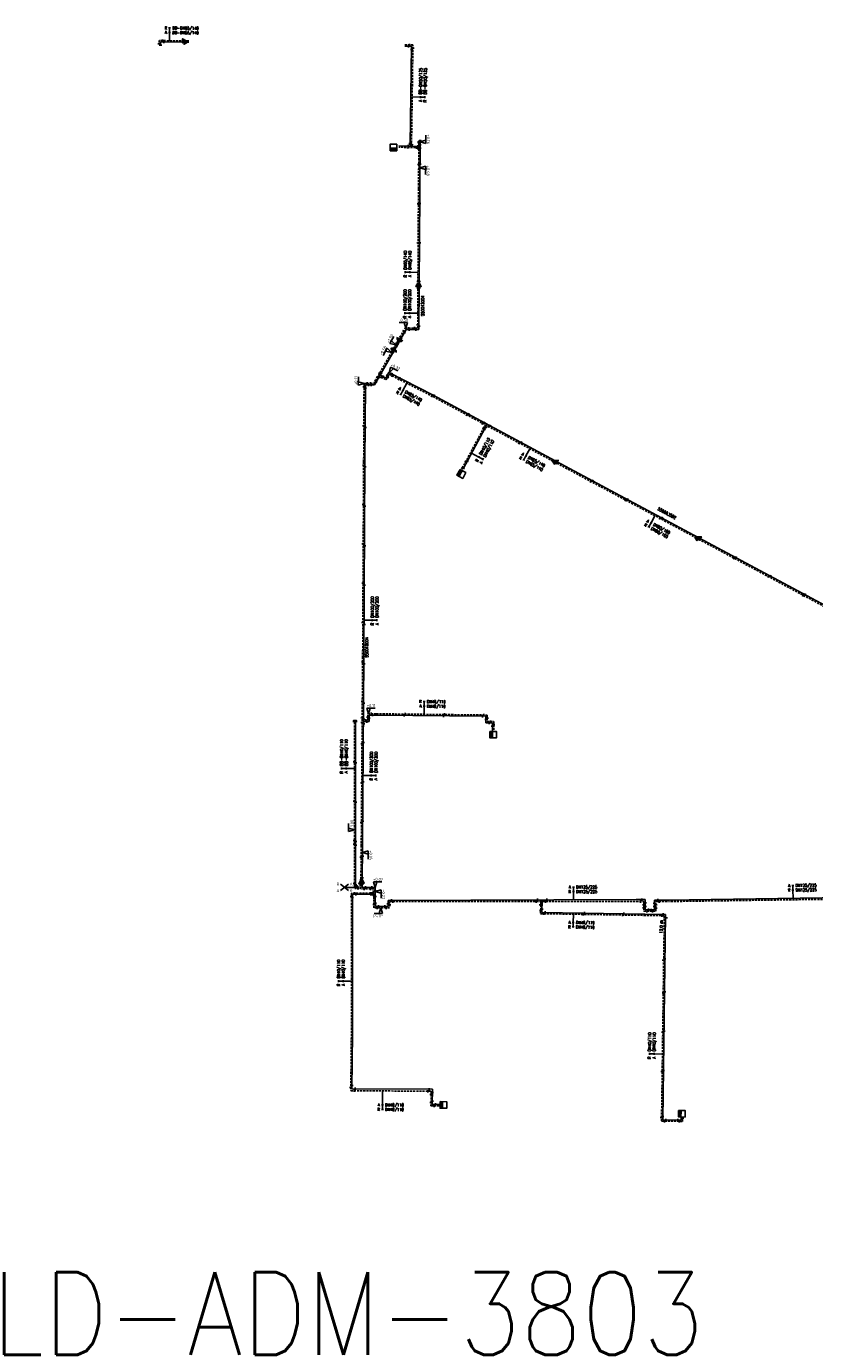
# Model space of a CAD drawing. Header units: millimetres. Extents: x 0 to 118862798, y 0 to 490252104.
# Tile 2 of 12: x 114685750 to 114926250, y 489214347 to 489616690. Entities that reach past the tile are written whole.
import ezdxf
from ezdxf.enums import TextEntityAlignment as Align

# ---------------------------------------------------------------- set-up
doc = ezdxf.new("R2010")
doc.units = ezdxf.units.MM
doc.header["$LTSCALE"] = 200
doc.linetypes.add('HIDDEN2', pattern=[4.7625, 3.175, -1.5875])
for name, color, linetype in [('LD-I-lekdetectiecode', 7, 'Continuous'), ('WW-C-kastWM', 7, 'Continuous'), ('WW-C-mof', 7, 'Continuous'), ('WW-C-VERLOOP', 7, 'Continuous'), ('WW-C-zbocht', 7, 'Continuous'), ('WW-I-diam', 7, 'Continuous'), ('WW-I-info', 7, 'Continuous'), ('WW-I-leidingkruis', 7, 'Continuous'), ('WW-I-NAP', 7, 'Continuous'), ('WW-L-aanvoer', 3, 'Continuous'), ('WW-L-retour', 3, 'HIDDEN2')]:
    doc.layers.add(name, color=color, linetype=linetype)
doc.styles.add('DIN17', font='ROMANS.SHX', dxfattribs={"width": 0.9})
doc.styles.add('ISOCP', font='ISOCP.SHX')

# ---------------------------------------------------------------- blocks, each defined once
blk = doc.blocks.new('LR-mof')
at = {"color": 0, "linetype": 'ByBlock', "lineweight": -2}
blk.add_line((0, -0.75), (0, 0.75), dxfattribs=at)
blk = doc.blocks.new('LR-DIAB2')
at = {"color": 0, "linetype": 'Continuous', "lineweight": -3}
blk.add_line((0, 5), (0, 7.8), dxfattribs=at)
at = {"color": 0, "lineweight": -3}
blk.add_line((0, 0), (0, 5), dxfattribs=at)
for points in [[(0.61, 7.8), (0, 7.8), (-0.61, 7.8)], [(0.61, 5), (0, 5), (-0.61, 5)]]:
    blk.add_lwpolyline(points, dxfattribs=at)
at = {"color": 1, "lineweight": -3, "style": 'DIN17', "width": 0.9}
for tag, p in [('*1', (-1.61, 7.8)), ('*2', (-1.61, 5.02))]:
    blk.add_attdef(tag, text='', height=1.8, dxfattribs=at).set_placement(p, align=Align.MIDDLE_RIGHT)
for tag, p in [('*11', (1.61, 7.8)), ('*12', (1.61, 5))]:
    blk.add_attdef(tag, text='', height=1.8, dxfattribs=at).set_placement(p, align=Align.MIDDLE_LEFT)
blk = doc.blocks.new('LR-ldkruis')
at = {"color": 0, "linetype": 'ByBlock', "lineweight": -2}
for p, q in [((2.5, 2), (-2.5, -2)), ((-2.5, 2), (2.5, -2))]:
    blk.add_line(p, q, dxfattribs=at)
at = {"color": 0, "linetype": 'ByBlock', "lineweight": -2, "style": 'ISOCP'}
for tag, p in [('*1', (-4, 2)), ('*3', (4, 2)), ('*2', (-4, -2)), ('*4', (4, -2))]:
    blk.add_attdef(tag, text='', height=1.8, dxfattribs=at).set_placement(p, align=Align.MIDDLE)
blk = doc.blocks.new('LR-VERL')
at = {"color": 0, "linetype": 'ByBlock', "lineweight": -2}
blk.add_lwpolyline([(1.08, 0), (-1.08, -1.25), (-1.08, 1.25)], close=True, dxfattribs=at)
blk = doc.blocks.new('LR-DIAO2')
at = {"color": 0, "lineweight": -3}
blk.add_line((0, 0), (0, -5), dxfattribs=at)
at = {"color": 0, "linetype": 'Continuous', "lineweight": -3}
blk.add_line((0, -5), (0, -7.8), dxfattribs=at)
at = {"color": 0, "lineweight": -3}
for points in [[(0.61, -5), (0, -5), (-0.61, -5)], [(0.61, -7.8), (0, -7.8), (-0.61, -7.8)]]:
    blk.add_lwpolyline(points, dxfattribs=at)
at = {"color": 1, "lineweight": -3, "style": 'DIN17', "width": 0.9}
for tag, p in [('*1', (-1.61, -5)), ('*2', (-1.61, -7.78))]:
    blk.add_attdef(tag, text='', height=1.8, dxfattribs=at).set_placement(p, align=Align.MIDDLE_RIGHT)
for tag, p in [('*11', (1.61, -5)), ('*12', (1.61, -7.8))]:
    blk.add_attdef(tag, text='', height=1.8, dxfattribs=at).set_placement(p, align=Align.MIDDLE_LEFT)
blk = doc.blocks.new('LR-smof')
at = {"color": 0, "linetype": 'ByBlock', "lineweight": -2}
blk.add_lwpolyline([(1, 0.5), (0, 0.5), (0, -0.5), (1, -0.5)], dxfattribs=at)
blk = doc.blocks.new('LR-zbocht')
at = {"color": 0, "linetype": 'ByBlock', "lineweight": -2}
blk.add_arc((1.5, 0), 1.5, 90, 270, dxfattribs=at)
blk = doc.blocks.new('nap2')
at = {"color": 0, "linetype": 'Continuous', "lineweight": -3}
for p, q in [((1, 3.5), (-4, 3.5)), ((-1, 3.5), (0, 0)), ((1, 3.5), (0, 0))]:
    blk.add_line(p, q, dxfattribs=at)
at = {"color": 0, "linetype": 'Continuous', "lineweight": -3, "style": 'ISOCP'}
for tag, p in [('*2', (-4, 1.5)), ('*1', (-1.5, 5))]:
    blk.add_attdef(tag, text='', height=1.8, dxfattribs=at).set_placement(p, align=Align.MIDDLE)
blk = doc.blocks.new('nap1')
at = {"color": 0, "linetype": 'Continuous', "lineweight": -3}
for p, q in [((-1, 3.5), (0, 0)), ((-1, 3.5), (4, 3.5)), ((1, 3.5), (0, 0))]:
    blk.add_line(p, q, dxfattribs=at)
at = {"color": 0, "linetype": 'Continuous', "lineweight": -3, "style": 'ISOCP'}
for tag, p in [('*1', (1.7, 5)), ('*2', (4, 1.5))]:
    blk.add_attdef(tag, text='', height=1.8, dxfattribs=at).set_placement(p, align=Align.MIDDLE)
blk = doc.blocks.new('LR-kastWM')
at = {"color": 0, "linetype": 'ByBlock', "lineweight": -3}
blk.add_lwpolyline([(-2, 2), (2, 2), (2, -2), (-2, -2)], close=True, dxfattribs=at)
at = {"color": 0}
blk.add_solid([(-2, -2), (0, -2), (-2, 2), (0, 2)], dxfattribs=at)
at = {"color": 7, "linetype": 'ByBlock', "lineweight": -3, "style": 'DIN17', "width": 0.7}
for tag, p in [('*1', (0, 5)), ('*2', (0, -5))]:
    blk.add_attdef(tag, text='', height=2.5, dxfattribs=at).set_placement(p, align=Align.MIDDLE)
at = {"color": 0, "linetype": 'ByBlock', "lineweight": -2, "style": 'DIN17', "width": 0.3, "flags": 1}
for tag, p in [('OCODE', (4.5, 1.25)), ('NCODE', (9.5, 1.25)), ('BC', (14.5, 1.25)), ('RK', (19.5, 1.25)), ('ST', (4.5, -1.25)), ('VCODE', (9.5, -1.25)), ('NIVO', (14.5, -1.25)), ('IMM', (19.5, -1.25))]:
    blk.add_attdef(tag, text='', height=1.8, dxfattribs=at).set_placement(p, align=Align.MIDDLE)
blk = doc.blocks.new('LR-hyp')
at = {"color": 7, "linetype": 'ByBlock', "lineweight": -3, "style": 'DIN17', "width": 0.9}
blk.add_attdef('*1', text='', height=1.8, dxfattribs=at).set_placement((0, 0), align=Align.MIDDLE)
at = {"color": 7, "linetype": 'ByBlock', "lineweight": -2, "style": 'DIN17', "width": 0.9, "flags": 1}
blk.add_attdef('*2', text='', height=1.8, dxfattribs=at).set_placement((0, -5), align=Align.MIDDLE)

msp = doc.modelspace()

# ---------------------------------------------------------------- linework, layer by layer
at = {"layer": 'WW-I-diam', "lineweight": -3}
msp.add_line((114794410, 489292022), (114794397, 489290278), dxfattribs=at)
at = {"layer": 'WW-I-info', "lineweight": -3}
msp.add_line((114782820, 489354105), (114786019, 489354109), dxfattribs=at)
at = {"layer": 'WW-L-aanvoer', "lineweight": -3}
for p, q in [((114726678, 489611977), (114726655, 489610977)), ((114734405, 489611884), (114726678, 489611977)), ((114735269, 489611874), (114734405, 489611884)), ((114803303, 489610645), (114801243, 489610658)), ((114802880, 489580664), (114803303, 489610645)), ((114847089, 489484182), (114809861, 489504183)), ((114826336, 489495332), (114819132, 489481923)), ((114847283, 489484078), (114847089, 489484182)), ((114890731, 489460830), (114847283, 489484078)), ((114890925, 489460726), (114890731, 489460830)), ((114944070, 489432216), (114890925, 489460726)), ((114792543, 489406666), (114825958, 489406283)), ((114825958, 489406283), (114825958, 489404268)), ((114786209, 489353919), (114786209, 489405036)), ((114825958, 489404268), (114827958, 489404268)), ((114827958, 489404268), (114827958, 489401794)), ((114787209, 489353919), (114786209, 489353919)), ((114843088, 489350275), (114843025, 489346458)), ((114874554, 489350369), (114874534, 489347243)), ((114877394, 489347225), (114877416, 489350234)), ((114877416, 489350234), (114881736, 489350206)), ((114843025, 489346458), (114880766, 489345831)), ((114874534, 489347243), (114877394, 489347225)), ((114880766, 489345831), (114879916, 489283195)), ((114809630, 489292509), (114809585, 489287878)), ((114809585, 489287878), (114811959, 489287862)), ((114879916, 489283195), (114885558, 489283119)), ((114885558, 489283118), (114885565, 489283978))]:
    msp.add_line(p, q, dxfattribs=at)
at = {"layer": 'WW-L-aanvoer'}
for p, q in [((114805874, 489580072), (114799363, 489580215)), ((114805774, 489567333), (114805888, 489581929)), ((114805770, 489565542), (114805774, 489567333)), ((114805617, 489537934), (114805770, 489565542)), ((114805541, 489524235), (114805617, 489537934)), ((114791992, 489507368), (114801577, 489524229)), ((114801577, 489524229), (114805541, 489524235)), ((114795386, 489509425), (114796288, 489511105)), ((114796288, 489511105), (114809861, 489504183)), ((114789054, 489483938), (114789175, 489507377)), ((114789175, 489507377), (114791992, 489507368)), ((114793682, 489510341), (114795386, 489509425)), ((114788743, 489424179), (114789054, 489483938)), ((114788333, 489367689), (114788743, 489424179)), ((114790302, 489404683), (114790304, 489406666)), ((114790304, 489406666), (114792543, 489406666)), ((114788602, 489404682), (114790302, 489404683)), ((114788241, 489355935), (114788339, 489366724)), ((114788339, 489366724), (114788333, 489367689)), ((114788224, 489354082), (114788241, 489355935)), ((114792200, 489354071), (114788224, 489354082)), ((114792217, 489350645), (114792200, 489354071)), ((114785209, 489351986), (114785209, 489309494)), ((114792210, 489351999), (114785228, 489351986)), ((114792229, 489348299), (114792217, 489350645)), ((114796152, 489350119), (114796137, 489348267)), ((114796152, 489350119), (114871924, 489350370)), ((114871831, 489350370), (114874554, 489350369)), ((114955340, 489351255), (114881155, 489350211)), ((114796137, 489348267), (114792229, 489348299)), ((114785209, 489309494), (114785027, 489292693)), ((114785027, 489292693), (114809630, 489292509))]:
    msp.add_line(p, q, dxfattribs=at)
at = {"layer": 'WW-L-retour', "lineweight": -3}
for p, q in [((114726307, 489612361), (114726283, 489611361)), ((114733960, 489612269), (114726307, 489612361)), ((114735273, 489612254), (114733960, 489612269)), ((114803689, 489611022), (114801249, 489611038)), ((114803254, 489580290), (114803689, 489611022)), ((114846460, 489484066), (114809505, 489503939)), ((114825816, 489495167), (114818639, 489481809)), ((114846683, 489483947), (114846460, 489484066)), ((114890176, 489460674), (114846683, 489483947)), ((114890542, 489460478), (114890176, 489460674)), ((114943525, 489432054), (114890542, 489460478)), ((114792543, 489407046), (114826338, 489406658)), ((114826338, 489406658), (114826338, 489404648)), ((114785829, 489354299), (114785829, 489405036)), ((114826338, 489404648), (114828338, 489404648)), ((114828338, 489404648), (114828338, 489401794)), ((114786829, 489354299), (114785829, 489354299)), ((114842699, 489349681), (114842639, 489346084)), ((114842639, 489346084), (114880381, 489345457)), ((114874125, 489349769), (114874106, 489346821)), ((114874106, 489346821), (114877816, 489346797)), ((114877816, 489346797), (114877838, 489349807)), ((114877838, 489349807), (114881733, 489349781)), ((114880381, 489345457), (114879531, 489282820)), ((114809244, 489291912), (114809201, 489287500)), ((114809201, 489287500), (114811956, 489287482)), ((114879531, 489282820), (114885935, 489282733)), ((114885935, 489282733), (114885945, 489283975))]:
    msp.add_line(p, q, dxfattribs=at)
at = {"layer": 'WW-L-retour'}
for p, q in [((114805491, 489579700), (114799355, 489579835)), ((114805393, 489567252), (114805505, 489581527)), ((114805370, 489565545), (114805393, 489567252)), ((114805216, 489537881), (114805370, 489565545)), ((114805143, 489524634), (114805216, 489537881)), ((114791760, 489507769), (114801344, 489524629)), ((114801344, 489524629), (114805143, 489524634)), ((114788654, 489483940), (114788777, 489507778)), ((114788777, 489507778), (114791760, 489507769)), ((114793142, 489510201), (114795541, 489508910)), ((114795541, 489508910), (114796447, 489510597)), ((114796447, 489510597), (114809505, 489503939)), ((114788343, 489424182), (114788654, 489483940)), ((114787933, 489367629), (114788343, 489424182)), ((114789923, 489405063), (114789924, 489407046)), ((114789924, 489407046), (114792543, 489407046)), ((114788205, 489405061), (114789923, 489405063)), ((114787814, 489355737), (114787914, 489366728)), ((114787914, 489366728), (114787933, 489367629)), ((114787795, 489353658), (114787814, 489355737)), ((114784912, 489352286), (114784910, 489309342)), ((114791783, 489352297), (114784931, 489352286)), ((114791777, 489353648), (114787795, 489353658)), ((114791792, 489350643), (114791777, 489353648)), ((114791806, 489347877), (114791792, 489350643)), ((114955342, 489350830), (114881758, 489349786)), ((114796559, 489347839), (114791806, 489347877)), ((114796575, 489349810), (114796559, 489347839)), ((114796575, 489349810), (114871924, 489349770)), ((114871831, 489349770), (114874125, 489349769)), ((114784910, 489309342), (114784727, 489292094)), ((114784727, 489292094), (114809244, 489291912))]:
    msp.add_line(p, q, dxfattribs=at)

# ---------------------------------------------------------------- block references
at = {"layer": 'LD-I-lekdetectiecode', "linetype": 'Continuous'}
ref = msp.add_blockref('LR-hyp', (114779363, 489224128), dxfattribs=dict(at, xscale=14000, yscale=14000, zscale=14000))
ref.add_attrib('*1', 'LD-ADM-3803', dxfattribs={"layer": '0', "color": 0, "linetype": 'ByBlock', "lineweight": -3, "height": 25200, "style": 'DIN17', "width": 0.9}).set_placement((114779363, 489224128), align=Align.MIDDLE)
at = {"layer": 'WW-C-kastWM', "linetype": 'Continuous'}
for p, xscale, yscale, zscale, rotation in [((114797749, 489579772), 499.9999999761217, 499.9999999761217, 499.9999999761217, 89.64720026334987), ((114818475, 489480187), 499.9999999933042, 499.9999999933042, 499.9999999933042, 331.7524477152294), ((114812999, 489287746), 500.0000000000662, 500.0000000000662, 500.0000000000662, 359.82575576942), ((114885735, 489285077), 499.9999999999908, 499.9999999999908, 499.9999999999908, 359.5532802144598)]:
    msp.add_blockref('LR-kastWM', p, dxfattribs=dict(at, xscale=xscale, yscale=yscale, zscale=zscale, rotation=rotation))
at = {"layer": 'WW-C-kastWM', "linetype": 'Continuous', "xscale": 500, "yscale": 500, "zscale": 500}
msp.add_blockref('LR-kastWM', (114828187, 489400668), dxfattribs=at)
at = {"layer": 'WW-C-mof', "lineweight": -3}
for p, xscale, yscale, zscale, rotation in [((114726283, 489611361), 500, 500, 500, 268.6592662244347), ((114727678, 489611965), 500, 500, 500, 359.3147774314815), ((114733960, 489612269), 499.9999999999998, 499.9999999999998, 499.9999999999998, 359.3148), ((114734405, 489611884), 499.9999999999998, 499.9999999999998, 499.9999999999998, 359.3148), ((114726655, 489610977), 500, 500, 500, 268.6592662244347), ((114803289, 489609645), 500.0000000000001, 500.0000000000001, 500.0000000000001, 269.1904313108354), ((114803674, 489610023), 500.0000000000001, 500.0000000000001, 500.0000000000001, 269.1904313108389), ((114824936, 489495641), 500.0000000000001, 500.0000000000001, 500.0000000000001, 331.7313206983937), ((114825455, 489495805), 499.9999999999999, 499.9999999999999, 499.9999999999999, 331.7524477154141), ((114826697, 489494693), 500.0000000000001, 500.0000000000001, 500.0000000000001, 331.7313206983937), ((114827217, 489494859), 499.9999999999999, 499.9999999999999, 499.9999999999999, 331.7524477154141), ((114825343, 489494286), 500, 500, 500, 241.7504205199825), ((114825863, 489494451), 500, 500, 500, 241.7504205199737), ((114846677, 489483934), 500, 500, 500, 151.8488), ((114847279, 489484071), 500.0000000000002, 500.0000000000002, 500.0000000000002, 151.85), ((114890176, 489460673), 500.0000000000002, 500.0000000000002, 500.0000000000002, 151.85), ((114890934, 489460743), 500, 500, 500, 151.7881), ((114824958, 489406294), 500, 500, 500, 179.3430042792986), ((114825338, 489406670), 499.9999999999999, 499.9999999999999, 499.9999999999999, 179.3430042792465), ((114825958, 489405283), 500, 500, 500, 269.9999999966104), ((114826338, 489405658), 500, 500, 500, 269.999999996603), ((114826958, 489404268), 500, 500, 500, 180), ((114827338, 489404648), 500, 500, 500, 180), ((114827958, 489403268), 500, 500, 500, 270), ((114828338, 489403648), 500, 500, 500, 270), ((114785829, 489355299), 500, 500, 500, 89.99999999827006), ((114786209, 489354919), 500, 500, 500, 89.99999999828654), ((114784931, 489351290), 499.9999999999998, 499.9999999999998, 499.9999999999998, 269.9971105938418), ((114785228, 489350990), 500, 500, 500, 269.9999999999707), ((114785931, 489352282), 500.0000000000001, 500.0000000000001, 500.0000000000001, 359.5618643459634), ((114786228, 489351982), 499.9999999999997, 499.9999999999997, 499.9999999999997, 359.5618643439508), ((114790892, 489351998), 500, 500, 500, 180.1025447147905), ((114791272, 489352298), 500.0000000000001, 500.0000000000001, 500.0000000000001, 180.0942462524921), ((114841316, 489349789), 499.9999999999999, 499.9999999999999, 499.9999999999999, 359.9703811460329), ((114841706, 489350382), 500, 500, 500, 359.9708304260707), ((114844116, 489349787), 499.9999999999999, 499.9999999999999, 499.9999999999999, 359.9703811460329), ((114844506, 489350381), 500, 500, 500, 359.9708304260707), ((114873125, 489349769), 499.9999999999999, 499.9999999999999, 499.9999999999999, 179.9713611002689), ((114873554, 489350369), 499.9999999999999, 499.9999999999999, 499.9999999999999, 179.9715521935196), ((114878416, 489350228), 500.0000000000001, 500.0000000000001, 500.0000000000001, 359.6268280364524), ((114878838, 489349800), 499.9999999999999, 499.9999999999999, 499.9999999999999, 359.6268280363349), ((114842606, 489348788), 500.0000000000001, 500.0000000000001, 500.0000000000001, 269.0485127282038), ((114842655, 489347084), 500.0000000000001, 500.0000000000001, 500.0000000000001, 89.04851272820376), ((114842996, 489349382), 499.9999999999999, 499.9999999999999, 499.9999999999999, 269.0485127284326), ((114843042, 489347458), 499.9999999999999, 499.9999999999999, 499.9999999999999, 89.04851272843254), ((114843639, 489346068), 499.9999999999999, 499.9999999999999, 499.9999999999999, 359.0485127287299), ((114844025, 489346441), 500, 500, 500, 359.0485127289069), ((114855609, 489345869), 499.9999999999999, 499.9999999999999, 499.9999999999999, 179.0485127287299), ((114855994, 489346242), 500, 500, 500, 179.048512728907), ((114867607, 489345670), 499.9999999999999, 499.9999999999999, 499.9999999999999, 179.0485127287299), ((114867993, 489346043), 500, 500, 500, 179.048512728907), ((114874112, 489347821), 500, 500, 500, 89.6268280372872), ((114874119, 489348769), 500.0000000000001, 500.0000000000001, 500.0000000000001, 269.6268280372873), ((114874540, 489348243), 500, 500, 500, 89.62682803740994), ((114874547, 489349369), 500, 500, 500, 269.6268280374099), ((114875106, 489346815), 500.0000000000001, 500.0000000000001, 500.0000000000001, 359.6268280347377), ((114875534, 489347237), 500, 500, 500, 359.6268280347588), ((114876394, 489347231), 500, 500, 500, 179.6268280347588), ((114876816, 489346803), 500.0000000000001, 500.0000000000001, 500.0000000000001, 179.6268280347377), ((114877401, 489348225), 499.9999999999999, 499.9999999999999, 499.9999999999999, 89.5734884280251), ((114877409, 489349234), 499.9999999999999, 499.9999999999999, 499.9999999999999, 269.5734884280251), ((114877823, 489347797), 500, 500, 500, 89.5734884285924), ((114877831, 489348807), 500, 500, 500, 269.5734884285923), ((114879606, 489345470), 499.9999999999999, 499.9999999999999, 499.9999999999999, 179.0485127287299), ((114879991, 489345844), 500, 500, 500, 179.048512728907), ((114880592, 489344454), 499.9999999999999, 499.9999999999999, 499.9999999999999, 269.2220812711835), ((114880977, 489344827), 499.9999999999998, 499.9999999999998, 499.9999999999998, 269.2220812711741), ((114880135, 489331897), 499.9999999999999, 499.9999999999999, 499.9999999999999, 269.2220812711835), ((114880520, 489332271), 499.9999999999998, 499.9999999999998, 499.9999999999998, 269.2220812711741), ((114880061, 489321900), 499.9999999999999, 499.9999999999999, 499.9999999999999, 269.2220812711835), ((114880446, 489322274), 499.9999999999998, 499.9999999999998, 499.9999999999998, 269.2220812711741), ((114879898, 489309901), 499.9999999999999, 499.9999999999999, 499.9999999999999, 269.2220812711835), ((114880283, 489310275), 499.9999999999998, 499.9999999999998, 499.9999999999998, 269.2220812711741), ((114879735, 489297902), 499.9999999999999, 499.9999999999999, 499.9999999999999, 269.2220812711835), ((114880120, 489298276), 499.9999999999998, 499.9999999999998, 499.9999999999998, 269.2220812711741), ((114785038, 489293692), 500.0000000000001, 500.0000000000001, 500.0000000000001, 89.37850437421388), ((114784738, 489293094), 500.0000000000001, 500.0000000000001, 500.0000000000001, 89.39168136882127), ((114785727, 489292087), 499.9999999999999, 499.9999999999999, 499.9999999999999, 359.5734884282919), ((114786027, 489292685), 499.9999999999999, 499.9999999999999, 499.9999999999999, 359.5723616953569), ((114808245, 489291919), 500.0000000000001, 500.0000000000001, 500.0000000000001, 179.5734884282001), ((114808630, 489292516), 500, 500, 500, 179.572361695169), ((114809235, 489290912), 500, 500, 500, 269.4340940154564), ((114809621, 489291509), 500, 500, 500, 269.4340940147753), ((114809211, 489288500), 500, 500, 500, 89.43409401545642), ((114809595, 489288878), 500, 500, 500, 89.4340940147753), ((114810201, 489287493), 500.0000000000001, 500.0000000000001, 500.0000000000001, 359.6196215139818), ((114810585, 489287871), 500.0000000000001, 500.0000000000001, 500.0000000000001, 359.6196215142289), ((114879483, 489283901), 499.9999999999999, 499.9999999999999, 499.9999999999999, 269.2220812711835), ((114879868, 489284275), 499.9999999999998, 499.9999999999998, 499.9999999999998, 269.2220812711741), ((114880468, 489282807), 499.9999999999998, 499.9999999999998, 499.9999999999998, 359.2220812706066), ((114880854, 489283182), 500.0000000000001, 500.0000000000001, 500.0000000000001, 359.2220812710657), ((114884559, 489283132), 500, 500, 500, 179.2252916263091), ((114884936, 489282747), 499.9999999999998, 499.9999999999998, 499.9999999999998, 179.2229777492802), ((114885943, 489283733), 500, 500, 500, 89.55328021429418)]:
    msp.add_blockref('LR-mof', p, dxfattribs=dict(at, xscale=xscale, yscale=yscale, zscale=zscale, rotation=rotation))
at = {"layer": 'WW-C-mof'}
for p, xscale, yscale, zscale, rotation in [((114727307, 489612349), 500, 500, 500, 359.3147774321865), ((114802689, 489611029), 500, 500, 500, 179.6472002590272), ((114802303, 489610651), 500, 500, 500, 179.647200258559), ((114804821, 489579715), 499.9999999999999, 499.9999999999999, 499.9999999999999, 178.7428518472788), ((114805487, 489579200), 500, 500, 500, 89.55145979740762), ((114805495, 489580200), 500, 500, 500, 89.55145979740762), ((114805204, 489580087), 500.0000000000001, 500.0000000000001, 500.0000000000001, 178.7428518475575), ((114805870, 489579572), 500, 500, 500, 89.55145979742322), ((114805878, 489580572), 500, 500, 500, 89.55145979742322), ((114805622, 489538934), 500.0000000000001, 500.0000000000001, 500.0000000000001, 89.68230000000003), ((114805212, 489536881), 500.0000000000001, 500.0000000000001, 500.0000000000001, 89.68230000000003), ((114805223, 489538881), 500.0000000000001, 500.0000000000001, 500.0000000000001, 89.68230000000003), ((114805611, 489536934), 500.0000000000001, 500.0000000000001, 500.0000000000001, 89.68230000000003), ((114800849, 489523760), 500, 500, 500, 240.3840996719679), ((114801082, 489523360), 500, 500, 500, 240.3840996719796), ((114802344, 489524630), 500, 500, 500, 0.07700199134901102), ((114802577, 489524231), 499.9999999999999, 499.9999999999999, 499.9999999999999, 0.077001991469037), ((114804143, 489524633), 500, 500, 500, 180.077001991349), ((114804541, 489524233), 499.9999999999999, 499.9999999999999, 499.9999999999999, 180.077001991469), ((114805149, 489525634), 499.9999999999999, 499.9999999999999, 499.9999999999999, 89.68225272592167), ((114805546, 489525235), 499.9999999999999, 499.9999999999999, 499.9999999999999, 89.68225272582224), ((114793488, 489510809), 500.0000000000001, 500.0000000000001, 500.0000000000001, 60.38409967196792), ((114794028, 489510950), 500.0000000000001, 500.0000000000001, 500.0000000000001, 60.38409967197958), ((114797179, 489510651), 500.0000000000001, 500.0000000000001, 500.0000000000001, 332.9804333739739), ((114788772, 489506778), 500, 500, 500, 269.7031277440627), ((114789777, 489507775), 500.0000000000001, 500.0000000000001, 500.0000000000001, 359.8228011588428), ((114790175, 489507374), 500, 500, 500, 359.8228011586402), ((114790760, 489507772), 500.0000000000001, 500.0000000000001, 500.0000000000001, 179.8228011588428), ((114790992, 489507371), 500, 500, 500, 179.8228011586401), ((114792254, 489508638), 500.0000000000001, 500.0000000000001, 500.0000000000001, 60.38409967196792), ((114792486, 489508238), 500.0000000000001, 500.0000000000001, 500.0000000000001, 60.38409967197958), ((114792796, 489509592), 500.0000000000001, 500.0000000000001, 500.0000000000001, 60.38409967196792), ((114793336, 489509733), 500.0000000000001, 500.0000000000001, 500.0000000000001, 60.38409967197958), ((114794023, 489509727), 500, 500, 500, 331.7317015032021), ((114794563, 489509868), 499.9999999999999, 499.9999999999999, 499.9999999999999, 331.7317015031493), ((114795815, 489510224), 499.9999999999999, 499.9999999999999, 499.9999999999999, 241.7649173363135), ((114795974, 489509716), 500, 500, 500, 241.7649173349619), ((114797338, 489510143), 499.9999999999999, 499.9999999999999, 499.9999999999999, 332.980433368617), ((114789170, 489506377), 500.0000000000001, 500.0000000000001, 500.0000000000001, 269.7031277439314), ((114790924, 489407046), 500, 500, 500, 359.9999335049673), ((114791304, 489406666), 500, 500, 500, 359.999933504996), ((114788199, 489404361), 500, 500, 500, 89.58431289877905), ((114788210, 489405761), 500, 500, 500, 89.58431289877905), ((114788597, 489403982), 500.0000000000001, 500.0000000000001, 500.0000000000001, 89.5843128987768), ((114788607, 489405381), 500.0000000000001, 500.0000000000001, 500.0000000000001, 89.5843128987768), ((114789205, 489405062), 500, 500, 500, 0.047396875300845), ((114789923, 489406046), 499.9999999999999, 499.9999999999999, 499.9999999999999, 269.9599163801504), ((114789602, 489404682), 500.0000000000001, 500.0000000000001, 500.0000000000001, 0.047396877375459), ((114790303, 489405666), 499.9999999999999, 499.9999999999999, 499.9999999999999, 269.9599163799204), ((114786209, 489353919), 500, 500, 500, 180), ((114787804, 489354658), 500.0000000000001, 500.0000000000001, 500.0000000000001, 89.47894503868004), ((114787820, 489356413), 500.0000000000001, 500.0000000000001, 500.0000000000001, 89.4789), ((114788233, 489355082), 499.9999999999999, 499.9999999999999, 499.9999999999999, 89.47894503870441), ((114788795, 489353656), 500, 500, 500, 359.8451554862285), ((114789224, 489354079), 500.0000000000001, 500.0000000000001, 500.0000000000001, 359.8451554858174), ((114790777, 489353650), 500, 500, 500, 179.8451554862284), ((114791200, 489354074), 500.0000000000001, 500.0000000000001, 500.0000000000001, 179.8451554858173), ((114790783, 489352296), 500, 500, 500, 180.0942462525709), ((114791210, 489351997), 500, 500, 500, 180.102544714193), ((114791780, 489352997), 500, 500, 500, 270.2853771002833), ((114791787, 489351597), 500, 500, 500, 270.2853771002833), ((114792205, 489353071), 500.0000000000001, 500.0000000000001, 500.0000000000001, 270.2853770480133), ((114792206, 489352699), 500.0000000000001, 500.0000000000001, 500.0000000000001, 270.2853770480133), ((114792213, 489351299), 500.0000000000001, 500.0000000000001, 500.0000000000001, 270.2853770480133), ((114797152, 489350123), 499.9999999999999, 499.9999999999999, 499.9999999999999, 0.1896302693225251), ((114797575, 489349809), 500, 500, 500, 359.9695726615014), ((114791801, 489348877), 499.9999999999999, 499.9999999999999, 499.9999999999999, 90.29208920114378), ((114792224, 489349299), 500, 500, 500, 90.29208920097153), ((114792806, 489347869), 500, 500, 500, 359.533357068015), ((114793229, 489348291), 499.9999999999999, 499.9999999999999, 499.9999999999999, 359.5333570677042), ((114795137, 489348275), 499.9999999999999, 499.9999999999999, 499.9999999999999, 179.5333570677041), ((114795559, 489347847), 500, 500, 500, 179.533357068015), ((114796144, 489349119), 499.9999999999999, 499.9999999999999, 499.9999999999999, 269.5333570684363), ((114796567, 489348810), 500, 500, 500, 269.5333570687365)]:
    msp.add_blockref('LR-mof', p, dxfattribs=dict(at, xscale=xscale, yscale=yscale, zscale=zscale, rotation=rotation))
at = {"layer": 'WW-C-mof', "linetype": 'Continuous'}
for name, p, xscale, yscale, zscale, rotation in [('LR-mof', (114802190, 489579773), 499.9999999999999, 499.9999999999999, 499.9999999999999, 358.7429), ('LR-mof', (114802195, 489580153), 499.9999999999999, 499.9999999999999, 499.9999999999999, 358.7429), ('LR-smof', (114802880, 489580664), 500, 500, 500, 89.1904), ('LR-smof', (114803254, 489580290), 500, 500, 500, 89.1904), ('LR-smof', (114805505, 489581527), 500.0000000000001, 500.0000000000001, 500.0000000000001, 269.5515), ('LR-smof', (114805888, 489581929), 500.0000000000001, 500.0000000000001, 500.0000000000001, 269.5515), ('LR-mof', (114805451, 489574572), 500.0000000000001, 500.0000000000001, 500.0000000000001, 89.5515), ('LR-mof', (114805832, 489574685), 500.0000000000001, 500.0000000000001, 500.0000000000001, 89.5515), ('LR-mof', (114805354, 489562602), 500.0000000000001, 500.0000000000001, 500.0000000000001, 89.68230000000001), ('LR-mof', (114805754, 489562701), 500.0000000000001, 500.0000000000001, 500.0000000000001, 89.68230000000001), ('LR-mof', (114805287, 489550627), 500.0000000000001, 500.0000000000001, 500.0000000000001, 89.68230000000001), ('LR-mof', (114805687, 489550664), 500.0000000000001, 500.0000000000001, 500.0000000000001, 89.68230000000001), ('LR-mof', (114798361, 489519382), 500.0000000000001, 500.0000000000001, 500.0000000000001, 60.3841), ('LR-mof', (114798684, 489519134), 500.0000000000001, 500.0000000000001, 500.0000000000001, 60.3841), ('LR-mof', (114798710, 489519995), 500.0000000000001, 500.0000000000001, 500.0000000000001, 60.3841), ('LR-mof', (114799084, 489519844), 500.0000000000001, 500.0000000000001, 500.0000000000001, 60.3841), ('LR-mof', (114799785, 489521887), 500.0000000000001, 500.0000000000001, 500.0000000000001, 60.3841), ('LR-mof', (114800053, 489521549), 500.0000000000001, 500.0000000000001, 500.0000000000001, 60.3841), ('LR-mof', (114797358, 489517617), 500.0000000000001, 500.0000000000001, 500.0000000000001, 60.3841), ('LR-mof', (114797675, 489517365), 500.0000000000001, 500.0000000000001, 500.0000000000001, 60.3841), ('LR-mof', (114799353, 489509116), 499.9999999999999, 499.9999999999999, 499.9999999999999, 332.9804), ('LR-mof', (114799656, 489509387), 499.9999999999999, 499.9999999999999, 499.9999999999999, 332.9804), ('LR-mof', (114788710, 489494850), 500.0000000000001, 500.0000000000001, 500.0000000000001, 89.70310000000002), ('LR-mof', (114789108, 489494316), 500.0000000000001, 500.0000000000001, 500.0000000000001, 89.70310000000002), ('LR-mof', (114788648, 489482839), 499.9999999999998, 499.9999999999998, 499.9999999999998, 89.70210000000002), ('LR-mof', (114789046, 489482316), 499.9999999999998, 499.9999999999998, 499.9999999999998, 89.70210000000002), ('LR-mof', (114788586, 489470839), 499.9999999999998, 499.9999999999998, 499.9999999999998, 89.70210000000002), ('LR-mof', (114788983, 489470316), 499.9999999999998, 499.9999999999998, 499.9999999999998, 89.70210000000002), ('LR-mof', (114788523, 489458839), 499.9999999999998, 499.9999999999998, 499.9999999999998, 89.70210000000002), ('LR-mof', (114788921, 489458316), 499.9999999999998, 499.9999999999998, 499.9999999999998, 89.70210000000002), ('LR-mof', (114788461, 489446839), 499.9999999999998, 499.9999999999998, 499.9999999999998, 89.70210000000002), ('LR-mof', (114788858, 489446316), 499.9999999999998, 499.9999999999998, 499.9999999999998, 89.70210000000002), ('LR-mof', (114788399, 489434839), 499.9999999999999, 499.9999999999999, 499.9999999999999, 89.70210000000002), ('LR-mof', (114788796, 489434317), 499.9999999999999, 499.9999999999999, 499.9999999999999, 89.70210000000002), ('LR-mof', (114788334, 489422841), 499.9999999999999, 499.9999999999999, 499.9999999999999, 89.5843), ('LR-mof', (114788730, 489422312), 499.9999999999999, 499.9999999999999, 499.9999999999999, 89.5843), ('LR-mof', (114788246, 489410828), 499.9999999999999, 499.9999999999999, 499.9999999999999, 89.5843), ('LR-mof', (114788643, 489410312), 499.9999999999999, 499.9999999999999, 499.9999999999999, 89.5843), ('LR-smof', (114785829, 489405036), 500, 500, 500, 270), ('LR-smof', (114786209, 489405036), 500, 500, 500, 270), ('LR-mof', (114788555, 489398246), 499.9999999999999, 499.9999999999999, 499.9999999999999, 89.5843), ('LR-mof', (114788152, 489397862), 499.9999999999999, 499.9999999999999, 499.9999999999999, 89.5843), ('LR-mof', (114788469, 489386314), 499.9999999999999, 499.9999999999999, 499.9999999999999, 89.5843), ('LR-mof', (114788066, 489385936), 499.9999999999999, 499.9999999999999, 499.9999999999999, 89.5843), ('LR-mof', (114788381, 489374311), 499.9999999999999, 499.9999999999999, 499.9999999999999, 89.5843), ('LR-mof', (114787979, 489373920), 499.9999999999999, 499.9999999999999, 499.9999999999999, 89.5843), ('LR-mof', (114787883, 489363274), 500.0000000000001, 500.0000000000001, 500.0000000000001, 89.4789), ('LR-mof', (114788311, 489363650), 500.0000000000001, 500.0000000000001, 500.0000000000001, 89.4789), ('LR-smof', (114786829, 489354299), 500, 500, 500, 180), ('LR-smof', (114787209, 489353919), 500, 500, 500, 180), ('LR-mof', (114788251, 489357025), 500.0000000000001, 500.0000000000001, 500.0000000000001, 89.4789)]:
    msp.add_blockref(name, p, dxfattribs=dict(at, xscale=xscale, yscale=yscale, zscale=zscale, rotation=rotation))
at = {"layer": 'WW-C-mof', "linetype": 'Continuous', "lineweight": -3}
for p, xscale, yscale, zscale, rotation in [((114809498, 489503942), 500.0000000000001, 500.0000000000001, 500.0000000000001, 331.7313), ((114810082, 489504075), 500, 500, 500, 331.7524), ((114820644, 489498379), 500, 500, 500, 331.7524), ((114820067, 489498259), 500.0000000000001, 500.0000000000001, 500.0000000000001, 331.7313), ((114825125, 489493881), 500.0000000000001, 500.0000000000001, 500.0000000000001, 61.75040000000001), ((114825535, 489493840), 500.0000000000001, 500.0000000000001, 500.0000000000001, 61.75040000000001), ((114836091, 489489649), 500.0000000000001, 500.0000000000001, 500.0000000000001, 331.7313), ((114836708, 489489760), 500, 500, 500, 331.7524), ((114819708, 489483798), 500.0000000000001, 500.0000000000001, 500.0000000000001, 61.75040000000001), ((114820338, 489484168), 500.0000000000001, 500.0000000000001, 500.0000000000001, 61.75040000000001), ((114818697, 489481916), 500.0000000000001, 500.0000000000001, 500.0000000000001, 61.75040000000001), ((114819132, 489481923), 500.0000000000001, 500.0000000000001, 500.0000000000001, 61.75040000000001), ((114857960, 489477913), 500, 500, 500, 331.8488), ((114858511, 489478071), 500, 500, 500, 331.85), ((114868544, 489472249), 500, 500, 500, 331.8488), ((114869166, 489472369), 500, 500, 500, 331.85), ((114879090, 489466609), 500, 500, 500, 331.8488), ((114879704, 489466737), 500, 500, 500, 331.85), ((114901570, 489454571), 499.9999999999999, 499.9999999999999, 499.9999999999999, 331.7881), ((114902209, 489454693), 499.9999999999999, 499.9999999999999, 499.9999999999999, 331.7881), ((114912149, 489448907), 499.9999999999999, 499.9999999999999, 499.9999999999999, 331.7881), ((114912763, 489449035, 58), 499.9999999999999, 499.9999999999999, 499.9999999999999, 331.7881), ((114922771, 489443188), 499.9999999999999, 499.9999999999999, 499.9999999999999, 331.7881), ((114923310, 489443360), 499.9999999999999, 499.9999999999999, 499.9999999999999, 331.7881), ((114801028, 489406568), 500.0000000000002, 500.0000000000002, 500.0000000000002, 359.3430000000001), ((114801303, 489406945), 500.0000000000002, 500.0000000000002, 500.0000000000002, 359.3430000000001), ((114812998, 489406431), 500.0000000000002, 500.0000000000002, 500.0000000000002, 359.3430000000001), ((114813306, 489406808), 500.0000000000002, 500.0000000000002, 500.0000000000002, 359.3430000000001), ((114785829, 489392378), 500, 500, 500, 90), ((114786209, 489392094), 500, 500, 500, 90), ((114785829, 489380361), 500, 500, 500, 90), ((114786209, 489380106), 500, 500, 500, 90), ((114785829, 489368362), 500, 500, 500, 90), ((114785829, 489367256), 500, 500, 500, 90), ((114786209, 489368127), 500, 500, 500, 90), ((114786209, 489366998), 500, 500, 500, 90)]:
    msp.add_blockref('LR-mof', p, dxfattribs=dict(at, xscale=xscale, yscale=yscale, zscale=zscale, rotation=rotation))
at = {"layer": 'WW-C-VERLOOP', "linetype": 'Continuous', "lineweight": -3}
for p, xscale, yscale, zscale, rotation in [((114733960, 489612269), 499.9999999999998, 499.9999999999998, 499.9999999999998, 359.3148), ((114734405, 489611884), 499.9999999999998, 499.9999999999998, 499.9999999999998, 359.3148), ((114846677, 489483934), 500, 500, 500, 151.8488), ((114847279, 489484071), 500.0000000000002, 500.0000000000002, 500.0000000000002, 151.85), ((114890176, 489460673), 500.0000000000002, 500.0000000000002, 500.0000000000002, 151.85), ((114890934, 489460743), 500, 500, 500, 151.7881)]:
    msp.add_blockref('LR-VERL', p, dxfattribs=dict(at, xscale=xscale, yscale=yscale, zscale=zscale, rotation=rotation))
at = {"layer": 'WW-C-VERLOOP', "linetype": 'Continuous', "xscale": 500.0000000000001, "yscale": 500.0000000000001, "zscale": 500.0000000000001}
for p, rotation in [((114805218, 489537881), 89.68230000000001), ((114805617, 489537934), 89.68230000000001), ((114787814, 489355737), 89.4789), ((114788241, 489355935), 89.4789)]:
    msp.add_blockref('LR-VERL', p, dxfattribs=dict(at, rotation=rotation))
at = {"layer": 'WW-C-zbocht', "linetype": 'Continuous'}
for p, xscale, yscale, zscale, rotation in [((114797855, 489518492), 500, 500, 500, 240.3841), ((114799232, 489520915), 500.0000000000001, 500.0000000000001, 500.0000000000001, 60.3841), ((114799566, 489520693), 500.0000000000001, 500.0000000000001, 500.0000000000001, 60.3841), ((114798186, 489518265), 500, 500, 500, 240.3841)]:
    msp.add_blockref('LR-zbocht', p, dxfattribs=dict(at, xscale=xscale, yscale=yscale, zscale=zscale, rotation=rotation))
at = {"layer": 'WW-I-diam', "linetype": 'Continuous'}
for name, p, xscale, yscale, zscale, rotation, values in [('LR-DIAB2', (114729409, 489612324), 500, 500, 500, 359.3147774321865, {'*1': 'R', '*11': 'BB-DN65/140', '*2': 'A', '*12': 'BB-DN65/140'}), ('LR-DIAO2', (114803465, 489595174), 499.9999999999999, 499.9999999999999, 499.9999999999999, 89.19043131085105, {'*1': 'A', '*11': 'BB-DN50/125', '*2': 'R', '*12': 'BB-DN50/125'}), ('LR-DIAB2', (114805237, 489541674), 499.9999999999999, 499.9999999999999, 499.9999999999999, 89.68225272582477, {'*1': 'R', '*11': 'DN65/140', '*2': 'A', '*12': 'DN65/140'}), ('LR-DIAB2', (114805168, 489529216), 499.9999999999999, 499.9999999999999, 499.9999999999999, 89.68225272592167, {'*1': 'R', '*11': 'DN100/200', '*2': 'A', '*12': 'DN100/200'}), ('LR-DIAO2', (114788803, 489435587), 499.9999999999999, 499.9999999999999, 499.9999999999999, 89.70210942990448, {'*1': 'R', '*11': 'DN100/200', '*2': 'A', '*12': 'DN100/200'}), ('LR-DIAB2', (114807084, 489406879), 500, 500, 500, 359.3430254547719, {'*1': 'R', '*11': 'DN40/110', '*2': 'A', '*12': 'DN40/110'}), ('LR-DIAB2', (114785829, 489390358), 500, 500, 500, 89.99999999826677, {'*1': 'R', '*11': 'BB-DN40/110', '*2': 'A', '*12': 'BB-DN40/110'}), ('LR-DIAO2', (114788483, 489388270), 500.0000000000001, 500.0000000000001, 500.0000000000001, 89.5843128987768, {'*1': 'R', '*11': 'DN100/200', '*2': 'A', '*12': 'DN100/200'})]:
    msp.add_blockref(name, p, dxfattribs=dict(at, xscale=xscale, yscale=yscale, zscale=zscale, rotation=rotation)).add_auto_attribs(values)
at = {"layer": 'WW-I-diam', "linetype": 'Continuous', "lineweight": -3}
for name, p, xscale, yscale, zscale, rotation, values in [('LR-DIAO2', (114801816, 489507859), 499.9999999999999, 499.9999999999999, 499.9999999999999, 331.731320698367, {'*1': 'A', '*11': 'DN65/140', '*2': 'R', '*12': 'DN65/140'}), ('LR-DIAO2', (114821609, 489486535), 500, 500, 500, 61.75042051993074, {'*1': 'R', '*11': 'DN40/110', '*2': 'A', '*12': 'DN40/110'}), ('LR-DIAO2', (114839358, 489487885), 499.9999999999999, 499.9999999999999, 499.9999999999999, 331.731320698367, {'*1': 'A', '*11': 'DN65/140', '*2': 'R', '*12': 'DN65/140'}), ('LR-DIAO2', (114877513, 489467450), 500.0000000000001, 500.0000000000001, 500.0000000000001, 331.848845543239, {'*1': 'A', '*11': 'DN80/160', '*2': 'R', '*12': 'DN80/160'}), ('LR-DIAB2', (114852638, 489350306), 500.0000000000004, 500.0000000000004, 500.0000000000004, 359.9703811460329, {'*1': 'A', '*11': 'DN125/225', '*2': 'R', '*12': 'DN125/225'}), ('LR-DIAB2', (114919659, 489350768), 500, 500, 500, 0.8296377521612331, {'*1': 'A', '*11': 'DN125/225', '*2': 'R', '*12': 'DN125/225'}), ('LR-DIAO2', (114852638, 489345918), 499.9999999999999, 499.9999999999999, 499.9999999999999, 359.0485127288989, {'*1': 'A', '*11': 'DN40/110', '*2': 'R', '*12': 'DN40/110'}), ('LR-DIAB2', (114784929, 489325524), 499.9999999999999, 499.9999999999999, 499.9999999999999, 89.99711059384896, {'*1': 'R', '*11': 'DN40/110', '*2': 'A', '*12': 'DN40/110'}), ('LR-DIAB2', (114879746, 489303275), 499.9999999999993, 499.9999999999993, 499.9999999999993, 89.22208127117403, {'*1': 'R', '*11': 'DN40/110', '*2': 'A', '*12': 'DN40/110'}), ('LR-DIAO2', (114794397, 489290278), 500, 500, 500, 359.5734884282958, {'*1': 'A', '*11': 'DN40/110', '*2': 'R', '*12': 'DN40/110'})]:
    msp.add_blockref(name, p, dxfattribs=dict(at, xscale=xscale, yscale=yscale, zscale=zscale, rotation=rotation)).add_auto_attribs(values)
at = {"layer": 'WW-I-info', "linetype": 'Continuous'}
for p, xscale, yscale, zscale, rotation, values in [((114806679, 489531484), 499.9999999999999, 499.9999999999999, 499.9999999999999, 89.68225272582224, {'*1': '550012004'}), ((114881167, 489468202), 500, 500, 500, 331.8500410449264, {'*1': '550003582'}), ((114789614, 489427325), 499.9999999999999, 499.9999999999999, 499.9999999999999, 89.70210942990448, {'*1': '550012004'})]:
    msp.add_blockref('LR-hyp', p, dxfattribs=dict(at, xscale=xscale, yscale=yscale, zscale=zscale, rotation=rotation)).add_auto_attribs(values)
at = {"layer": 'WW-I-leidingkruis', "linetype": 'Continuous', "lineweight": -3}
ref = msp.add_blockref('LR-ldkruis', (114782820, 489354105), dxfattribs=dict(at, xscale=500, yscale=500, zscale=500))
ref.add_attrib('*1', 'R', dxfattribs={"layer": '0', "color": 1, "linetype": 'ByBlock', "lineweight": -2, "height": 900, "style": 'ISOCP'}).set_placement((114780820, 489355105), align=Align.MIDDLE)
ref.add_attrib('*2', 'A', dxfattribs={"layer": '0', "color": 1, "linetype": 'ByBlock', "lineweight": -2, "height": 900, "style": 'ISOCP'}).set_placement((114780820, 489353105), align=Align.MIDDLE)
ref.add_attrib('*3', 'A', dxfattribs={"layer": '0', "color": 1, "linetype": 'ByBlock', "lineweight": -2, "height": 900, "style": 'ISOCP'}).set_placement((114784820, 489355105), align=Align.MIDDLE)
ref.add_attrib('*4', 'R', dxfattribs={"layer": '0', "color": 1, "linetype": 'ByBlock', "lineweight": -2, "height": 900, "style": 'ISOCP'}).set_placement((114784820, 489353105), align=Align.MIDDLE)
at = {"layer": 'WW-I-NAP', "linetype": 'Continuous', "lineweight": -3}
ref = msp.add_blockref('nap2', (114805885, 489581530), dxfattribs=dict(at, xscale=499.9999999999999, yscale=499.9999999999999, zscale=499.9999999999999, rotation=269.5514597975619))
ref.add_attrib('*1', '+0.16', dxfattribs={"layer": '0', "color": 1, "linetype": 'Continuous', "lineweight": -3, "height": 900, "rotation": 269.55146, "style": 'ISOCP'}).set_placement((114808391, 489582261), align=Align.MIDDLE)
ref = msp.add_blockref('nap1', (114805823, 489573537), dxfattribs=dict(at, xscale=500.0000000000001, yscale=500.0000000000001, zscale=500.0000000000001, rotation=269.5514597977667))
ref.add_attrib('*1', '+0.48', dxfattribs={"layer": '0', "color": 1, "linetype": 'Continuous', "lineweight": -3, "height": 900, "rotation": 269.55146, "style": 'ISOCP'}).set_placement((114808316, 489572667), align=Align.MIDDLE)
ref = msp.add_blockref('nap2', (114801488, 489524629), dxfattribs=dict(at, xscale=499.9999999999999, yscale=499.9999999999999, zscale=499.9999999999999, rotation=0.07700198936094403))
ref.add_attrib('*1', '-0.50', dxfattribs={"layer": '0', "color": 1, "linetype": 'Continuous', "lineweight": -3, "height": 900, "rotation": 0.077, "style": 'ISOCP'}).set_placement((114800734, 489527128), align=Align.MIDDLE)
ref = msp.add_blockref('nap1', (114798443, 489519526), dxfattribs=dict(at, xscale=500.0000000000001, yscale=500.0000000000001, zscale=500.0000000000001, rotation=60.38409967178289))
ref.add_attrib('*1', '-1.90', dxfattribs={"layer": '0', "color": 1, "linetype": 'Continuous', "lineweight": -3, "height": 900, "rotation": 60.3841, "style": 'ISOCP'}).set_placement((114796690, 489521501), align=Align.MIDDLE)
ref = msp.add_blockref('nap2', (114797133, 489517222), dxfattribs=dict(at, xscale=499.9999999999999, yscale=499.9999999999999, zscale=499.9999999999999, rotation=60.384099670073))
ref.add_attrib('*1', '-0.50', dxfattribs={"layer": '0', "color": 1, "linetype": 'Continuous', "lineweight": -3, "height": 900, "rotation": 60.3841, "style": 'ISOCP'}).set_placement((114794589, 489517806), align=Align.MIDDLE)
ref = msp.add_blockref('nap1', (114796478, 489511008), dxfattribs=dict(at, xscale=500, yscale=500, zscale=500, rotation=332.9804333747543))
ref.add_attrib('*1', '+0.32', dxfattribs={"layer": '0', "color": 1, "linetype": 'Continuous', "lineweight": -3, "height": 900, "rotation": 332.98043, "style": 'ISOCP'}).set_placement((114798371, 489512849), align=Align.MIDDLE)
ref = msp.add_blockref('nap1', (114788777, 489507778), dxfattribs=dict(at, xscale=500.0000000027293, yscale=500.0000000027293, zscale=500.0000000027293, rotation=89.34302545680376))
ref.add_attrib('*1', '+0.11', dxfattribs={"layer": '0', "color": 1, "linetype": 'Continuous', "lineweight": -3, "height": 900, "rotation": 89.34303, "style": 'ISOCP'}).set_placement((114786287, 489508657), align=Align.MIDDLE)
ref = msp.add_blockref('nap1', (114790118, 489407046), dxfattribs=dict(at, xscale=500, yscale=500, zscale=500, rotation=359.9999335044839))
ref.add_attrib('*1', '+0.11', dxfattribs={"layer": '0', "color": 1, "linetype": 'Continuous', "lineweight": -3, "height": 900, "rotation": 359.99993, "style": 'ISOCP'}).set_placement((114790968, 489409546), align=Align.MIDDLE)
ref = msp.add_blockref('nap1', (114785829, 489371611), dxfattribs=dict(at, xscale=500, yscale=500, zscale=500, rotation=89.99999999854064))
ref.add_attrib('*2', '1.00', dxfattribs={"layer": '0', "color": 1, "linetype": 'Continuous', "lineweight": -3, "height": 900, "rotation": 90, "style": 'ISOCP'}).set_placement((114785079, 489373611), align=Align.MIDDLE)
ref = msp.add_blockref('nap1', (114788321, 489364754), dxfattribs=dict(at, xscale=500.0000000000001, yscale=500.0000000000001, zscale=500.0000000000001, rotation=269.4789450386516))
ref.add_attrib('*1', '+0.05', dxfattribs={"layer": '0', "color": 1, "linetype": 'Continuous', "lineweight": -3, "height": 900, "rotation": 269.47895, "style": 'ISOCP'}).set_placement((114790813, 489363881), align=Align.MIDDLE)
ref = msp.add_blockref('nap1', (114792200, 489354071), dxfattribs=dict(at, xscale=500, yscale=500, zscale=500, rotation=359.8451554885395))
ref.add_attrib('*1', '+0.02', dxfattribs={"layer": '0', "color": 1, "linetype": 'Continuous', "lineweight": -3, "height": 900, "rotation": 359.84516, "style": 'ISOCP'}).set_placement((114793057, 489356568), align=Align.MIDDLE)
ref = msp.add_blockref('nap1', (114792206, 489352834), dxfattribs=dict(at, xscale=500.0000000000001, yscale=500.0000000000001, zscale=500.0000000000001, rotation=270.2853770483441))
ref.add_attrib('*1', '-0.23', dxfattribs={"layer": '0', "color": 1, "linetype": 'Continuous', "lineweight": -3, "height": 900, "rotation": 270.28538, "style": 'ISOCP'}).set_placement((114794710, 489351996), align=Align.MIDDLE)
ref = msp.add_blockref('nap1', (114793922, 489347860), dxfattribs=dict(at, xscale=499.9999999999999, yscale=499.9999999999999, zscale=499.9999999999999, rotation=179.5333570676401))
ref.add_attrib('*1', '-0.53', dxfattribs={"layer": '0', "color": 1, "linetype": 'Continuous', "lineweight": -3, "height": 900, "rotation": 179.53336, "style": 'ISOCP'}).set_placement((114793051, 489345367), align=Align.MIDDLE)

# ---------------------------------------------------------------- texts
at = {"layer": 'WW-I-info', "lineweight": -3, "style": 'DIN17', "width": 0.9}
msp.add_text('12.0 m', height=900, rotation=89.23996, dxfattribs=at).set_placement((114879863, 489340080))

doc.saveas('drawing.dxf')
